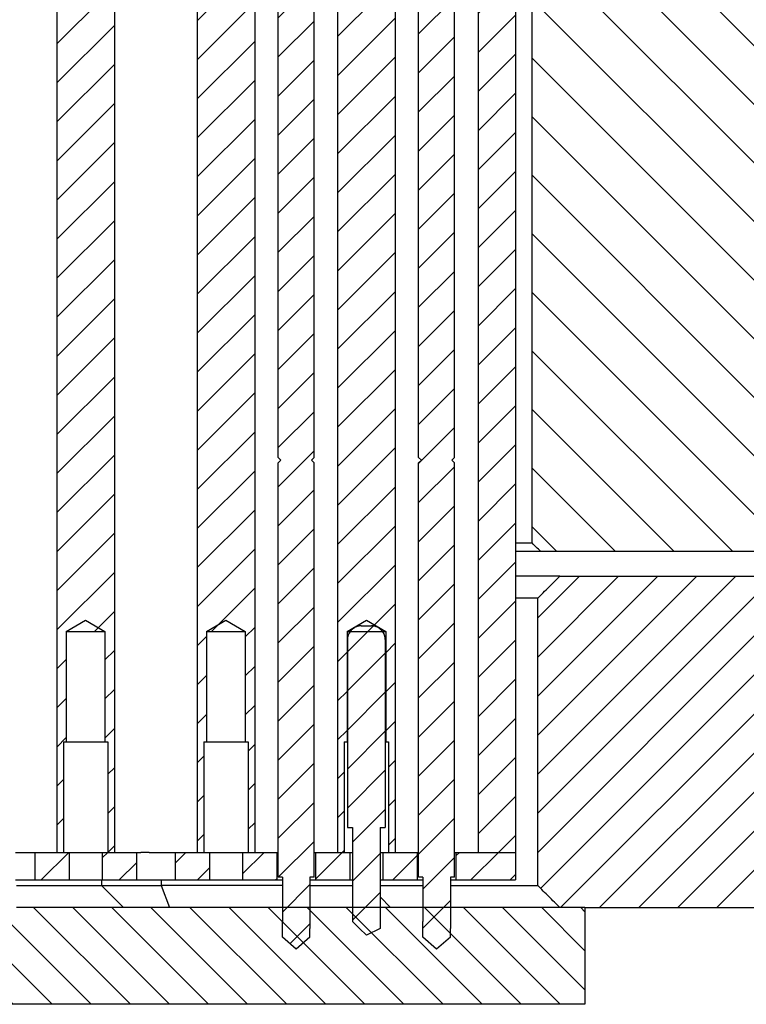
# Model space of a CAD drawing. Extents: x -1765 to 4890, y -3431 to 1272.
# Tile 153 of 189: x 3275 to 3301, y -2520 to -2484. Entities that reach past the tile are written whole.
import ezdxf

# ---------------------------------------------------------------- set-up
doc = ezdxf.new("R2010")
doc.units = 0
doc.linetypes.add('DASHED', pattern=[15, 7, -8])
doc.layers.get('0').update_dxf_attribs({"linetype": 'CONTINUOUS'})
doc.layers.add('1', color=7, linetype='CONTINUOUS')
pattern_1 = [(225, (0, 0), (0.70710678, -0.70710678), [])]

# ---------------------------------------------------------------- blocks, each defined once
blk = doc.blocks.new('PROBE_CARD_E7018-96550', base_point=(3018.194, -2516.251))
at = {"linetype": 'CONTINUOUS'}
h = blk.add_hatch(dxfattribs=at)
h.set_pattern_fill('USER', color=3, angle=135, pattern_type=0)
h.set_pattern_definition([(135, (0, 0), (-0.70710678, -0.70710678), [])])
h.paths.add_polyline_path([(3019.503, -2516.251), (3019.1, -2516.251), (3018.194, -2516.251), (3018.194, -2519.751), (3295.636, -2519.751), (3295.636, -2516.251), (3294.729, -2516.251), (3294.326, -2516.251), (3290.765, -2516.251), (3289.765, -2516.251), (3289.383, -2516.251), (3288.596, -2516.251), (3288.225, -2516.251), (3288.125, -2516.251), (3288.102, -2516.251), (3287.525, -2516.251), (3287.225, -2516.251), (3285.685, -2516.251), (3285.596, -2516.251), (3285.107, -2516.251), (3284.685, -2516.251), (3283.422, -2516.251), (3282.314, -2516.251), (3281.615, -2516.251), (3281.412, -2516.251), (3281.055, -2516.251), (3280.858, -2516.251), (3280.605, -2516.251), (3278.938, -2516.251), (3275.06, -2516.251), (3274.655, -2516.251), (3273.935, -2516.251), (3273.51, -2516.251), (3273.48, -2516.251), (3272.76, -2516.251), (3272.04, -2516.251), (3272.01, -2516.251), (3271.585, -2516.251), (3270.865, -2516.251), (3270.46, -2516.251), (3260.766, -2516.251), (3260.484, -2516.251), (3253.258, -2516.251), (3253.053, -2516.251), (3252.77, -2516.251), (3251.844, -2516.251), (3249.003, -2516.251), (3248.719, -2516.251), (3245.082, -2516.251), (3240.296, -2516.251), (3229.12, -2516.251), (3227.568, -2516.251), (3219, -2516.251), (3218.498, -2516.251), (3214.601, -2516.251), (3214.112, -2516.251), (3209.61, -2516.251), (3206.083, -2516.251), (3204.218, -2516.251), (3204.015, -2516.251), (3201.01, -2516.251), (3200.794, -2516.251), (3165.233, -2516.251), (3165.232, -2516.251), (3160.982, -2516.251), (3160.517, -2516.251), (3160.513, -2516.251), (3156.915, -2516.251), (3148.597, -2516.251), (3148.596, -2516.251), (3113.035, -2516.251), (3112.819, -2516.251), (3109.814, -2516.251), (3109.612, -2516.251), (3107.747, -2516.251), (3104.219, -2516.251), (3099.718, -2516.251), (3099.228, -2516.251), (3095.331, -2516.251), (3094.829, -2516.251), (3086.262, -2516.251), (3084.709, -2516.251), (3073.534, -2516.251), (3068.747, -2516.251), (3064.826, -2516.251), (3061.06, -2516.251), (3060.776, -2516.251), (3053.346, -2516.251), (3053.063, -2516.251), (3035.937, -2516.251), (3034.937, -2516.251), (3034.891, -2516.251), (3033.224, -2516.251), (3032.971, -2516.251), (3032.774, -2516.251), (3032.417, -2516.251), (3032.215, -2516.251), (3029.169, -2516.251), (3028.723, -2516.251), (3028.233, -2516.251), (3025.727, -2516.251), (3025.233, -2516.251)])
at = {"color": 7, "linetype": 'CONTINUOUS'}
for p, q in [((3278.938, -2516.251), (3275.06, -2516.251)), ((3280.605, -2516.251), (3278.938, -2516.251)), ((3280.858, -2516.251), (3280.605, -2516.251)), ((3281.055, -2516.251), (3280.858, -2516.251)), ((3281.412, -2516.251), (3281.055, -2516.251)), ((3281.615, -2516.251), (3281.412, -2516.251)), ((3282.314, -2516.251), (3281.615, -2516.251)), ((3284.685, -2516.251), (3283.422, -2516.251)), ((3285.107, -2516.251), (3284.685, -2516.251)), ((3285.596, -2516.251), (3285.107, -2516.251)), ((3285.685, -2516.251), (3285.596, -2516.251)), ((3287.225, -2516.251), (3285.685, -2516.251)), ((3287.525, -2516.251), (3287.225, -2516.251)), ((3288.102, -2516.251), (3287.525, -2516.251)), ((3288.125, -2516.251), (3288.102, -2516.251)), ((3288.225, -2516.251), (3288.125, -2516.251)), ((3288.596, -2516.251), (3288.225, -2516.251)), ((3289.383, -2516.251), (3288.596, -2516.251)), ((3289.765, -2516.251), (3289.383, -2516.251)), ((3290.765, -2516.251), (3289.765, -2516.251)), ((3294.326, -2516.251), (3290.765, -2516.251)), ((3294.729, -2516.251), (3294.326, -2516.251)), ((3295.636, -2516.251), (3294.729, -2516.251))]:
    blk.add_line(p, q, dxfattribs=at)
at = {"color": 5, "linetype": 'CONTINUOUS'}
blk.add_line((3283.422, -2516.251), (3282.314, -2516.251), dxfattribs=at)
at = {"color": 3, "linetype": 'CONTINUOUS'}
for p, q in [((3295.636, -2516.251), (3295.636, -2519.751)), ((3295.636, -2519.751), (3018.194, -2519.751))]:
    blk.add_line(p, q, dxfattribs=at)
blk = doc.blocks.new('PROBECARD_STIFFENER_1', base_point=(3004.515, -2504.251))
at = {"linetype": 'CONTINUOUS'}
h = blk.add_hatch(dxfattribs=at)
h.set_pattern_fill('USER', color=5, angle=225, pattern_type=0)
h.set_pattern_definition(pattern_1)
edge = h.paths.add_edge_path()
edge.add_spline(control_points=[(3294.729, -2516.251), (3294.595, -2516.118), (3294.326, -2515.851), (3294.058, -2515.585), (3293.924, -2515.451)], knot_values=[0, 0, 0, 0, 0.567723, 1.135447, 1.135447, 1.135447, 1.135447], degree=3, periodic=0)
edge.add_line((3293.924, -2515.451), (3293.924, -2505.051))
edge.add_spline(control_points=[(3293.924, -2505.051), (3294.058, -2504.918), (3294.326, -2504.651), (3294.595, -2504.385), (3294.729, -2504.251)], knot_values=[0, 0, 0, 0, 0.567723, 1.135447, 1.135447, 1.135447, 1.135447], degree=3, periodic=0)
edge.add_line((3294.729, -2504.251), (3301.894, -2504.251))
edge.add_line((3301.894, -2504.251), (3301.894, -2504.411))
edge.add_line((3301.894, -2504.411), (3301.894, -2516.092))
edge.add_line((3301.894, -2516.092), (3301.894, -2516.251))
edge.add_line((3301.894, -2516.251), (3295.636, -2516.251))
edge.add_line((3295.636, -2516.251), (3294.729, -2516.251))
at = {"color": 5, "linetype": 'CONTINUOUS'}
for p, q in [((3294.729, -2504.251), (3293.118, -2504.251)), ((3294.729, -2504.251), (3301.894, -2504.251)), ((3293.924, -2505.051), (3293.118, -2505.051)), ((3293.924, -2515.451), (3293.924, -2505.051)), ((3275.06, -2515.451), (3278.138, -2515.451)), ((3278.138, -2515.451), (3280.299, -2515.451)), ((3278.938, -2516.251), (3278.138, -2515.451)), ((3284.685, -2515.451), (3280.299, -2515.451)), ((3285.685, -2515.451), (3287.225, -2515.451)), ((3288.225, -2515.451), (3289.765, -2515.451)), ((3295.636, -2516.251), (3294.729, -2516.251)), ((3295.636, -2516.251), (3301.894, -2516.251))]:
    blk.add_line(p, q, dxfattribs=at)
at = {"color": 7, "linetype": 'CONTINUOUS'}
for p, q in [((3278.138, -2515.251), (3278.138, -2515.451)), ((3290.765, -2515.451), (3293.924, -2515.451))]:
    blk.add_line(p, q, dxfattribs=at)
at = {"color": 1, "linetype": 'CONTINUOUS'}
for p, q in [((3280.299, -2515.251), (3280.299, -2515.451)), ((3280.299, -2515.451), (3280.605, -2516.251)), ((3288.596, -2516.251), (3288.225, -2515.86))]:
    blk.add_line(p, q, dxfattribs=at)
at = {"color": 5, "linetype": 'DASHED'}
for p, q in [((3278.938, -2516.251), (3275.06, -2516.251)), ((3280.605, -2516.251), (3278.938, -2516.251)), ((3281.412, -2516.251), (3281.055, -2516.251)), ((3284.685, -2516.251), (3283.422, -2516.251)), ((3287.225, -2516.251), (3285.685, -2516.251))]:
    blk.add_line(p, q, dxfattribs=at)
at = {"color": 7, "linetype": 'DASHED'}
for p, q in [((3280.858, -2516.251), (3280.605, -2516.251)), ((3281.055, -2516.251), (3280.858, -2516.251)), ((3281.615, -2516.251), (3281.412, -2516.251)), ((3282.314, -2516.251), (3281.615, -2516.251)), ((3283.422, -2516.251), (3282.314, -2516.251)), ((3285.596, -2516.251), (3284.685, -2516.251)), ((3285.685, -2516.251), (3285.596, -2516.251)), ((3288.125, -2516.251), (3287.225, -2516.251)), ((3288.225, -2516.251), (3288.125, -2516.251)), ((3288.596, -2516.251), (3288.225, -2516.251)), ((3289.383, -2516.251), (3288.596, -2516.251)), ((3289.765, -2516.251), (3289.383, -2516.251)), ((3290.765, -2516.251), (3289.765, -2516.251)), ((3294.729, -2516.251), (3290.765, -2516.251))]:
    blk.add_line(p, q, dxfattribs=at)
at = {"color": 5, "linetype": 'CONTINUOUS'}
for points in [[(3293.924, -2505.051), (3294.057, -2504.918), (3294.192, -2504.785), (3294.326, -2504.651), (3294.461, -2504.518), (3294.595, -2504.385), (3294.729, -2504.251)], [(3294.729, -2516.251), (3294.595, -2516.117), (3294.46, -2515.984), (3294.326, -2515.851), (3294.192, -2515.717), (3294.057, -2515.584), (3293.924, -2515.451)]]:
    blk.add_open_spline(points, degree=3, knots=[0, 0, 0, 0, 0.567723, 0.567723, 0.567723, 1.135447, 1.135447, 1.135447, 1.135447], dxfattribs=at)
blk = doc.blocks.new('PROBE_CARD_STIFFENER_E4155', base_point=(3004.515, -2504.251))
blk.add_blockref('PROBECARD_STIFFENER_1', (3004.515, -2504.251))
blk = doc.blocks.new('PROBE_CARD_STIFFNER_AS4155', base_point=(3004.515, -2493.251))
blk.add_blockref('PROBE_CARD_STIFFENER_E4155', (3004.515, -2504.251))
blk = doc.blocks.new('PROBE_CARD_ASSY', base_point=(3004.515, -2490.251))
for name, p in [('PROBE_CARD_STIFFNER_AS4155', (3004.515, -2493.251)), ('PROBE_CARD_E7018-96550', (3018.194, -2516.251))]:
    blk.add_blockref(name, p)
blk = doc.blocks.new('BASE_RING_AUTO', base_point=(2995.915, -2473.351))
at = {"linetype": 'CONTINUOUS'}
h = blk.add_hatch(dxfattribs=at)
h.set_pattern_fill('USER', color=4, scale=1.5, angle=135, pattern_type=0)
h.set_pattern_definition([(135, (0, 0), (-1.06066017, -1.06066017), [])])
edge = h.paths.add_edge_path()
edge.add_line((3301.894, -2473.351), (3300.972, -2473.351))
edge.add_line((3300.972, -2473.351), (3299.07, -2473.351))
edge.add_line((3299.07, -2473.351), (3298.984, -2473.351))
edge.add_line((3298.984, -2473.351), (3298.877, -2473.351))
edge.add_line((3298.877, -2473.351), (3298.732, -2473.351))
edge.add_line((3298.732, -2473.351), (3298.706, -2473.351))
edge.add_line((3298.706, -2473.351), (3298.687, -2473.351))
edge.add_line((3298.687, -2473.351), (3298.63, -2473.351))
edge.add_line((3298.63, -2473.351), (3298.541, -2473.351))
edge.add_line((3298.541, -2473.351), (3298.491, -2473.351))
edge.add_line((3298.491, -2473.351), (3298.402, -2473.351))
edge.add_line((3298.402, -2473.351), (3298.284, -2473.351))
edge.add_line((3298.284, -2473.351), (3298.226, -2473.351))
edge.add_line((3298.226, -2473.351), (3298.151, -2473.351))
edge.add_line((3298.151, -2473.351), (3298.039, -2473.351))
edge.add_line((3298.039, -2473.351), (3297.514, -2473.351))
edge.add_line((3297.514, -2473.351), (3297.255, -2473.351))
edge.add_line((3297.255, -2473.351), (3296.932, -2473.351))
edge.add_line((3296.932, -2473.351), (3296.926, -2473.351))
edge.add_line((3296.926, -2473.351), (3296.647, -2473.351))
edge.add_line((3296.647, -2473.351), (3296.596, -2473.351))
edge.add_line((3296.596, -2473.351), (3296.535, -2473.351))
edge.add_line((3296.535, -2473.351), (3296.429, -2473.351))
edge.add_line((3296.429, -2473.351), (3296.415, -2473.351))
edge.add_line((3296.415, -2473.351), (3296.391, -2473.351))
edge.add_line((3296.391, -2473.351), (3296.347, -2473.351))
edge.add_line((3296.347, -2473.351), (3296.183, -2473.351))
edge.add_line((3296.183, -2473.351), (3296.076, -2473.351))
edge.add_line((3296.076, -2473.351), (3296.042, -2473.351))
edge.add_line((3296.042, -2473.351), (3295.981, -2473.351))
edge.add_line((3295.981, -2473.351), (3295.834, -2473.351))
edge.add_line((3295.834, -2473.351), (3295.693, -2473.351))
edge.add_line((3295.693, -2473.351), (3295.572, -2473.351))
edge.add_line((3295.572, -2473.351), (3295.31, -2473.351))
edge.add_line((3295.31, -2473.351), (3295.271, -2473.351))
edge.add_line((3295.271, -2473.351), (3294.661, -2473.351))
edge.add_line((3294.661, -2473.351), (3294.63, -2473.351))
edge.add_line((3294.63, -2473.351), (3294.578, -2473.351))
edge.add_line((3294.578, -2473.351), (3294.492, -2473.351))
edge.add_line((3294.492, -2473.351), (3294.371, -2473.351))
edge.add_line((3294.371, -2473.351), (3294.31, -2473.351))
edge.add_line((3294.31, -2473.351), (3294.265, -2473.351))
edge.add_line((3294.265, -2473.351), (3294.239, -2473.351))
edge.add_line((3294.239, -2473.351), (3294.202, -2473.351))
edge.add_line((3294.202, -2473.351), (3294.178, -2473.351))
edge.add_line((3294.178, -2473.351), (3294.075, -2473.351))
edge.add_line((3294.075, -2473.351), (3294.053, -2473.351))
edge.add_line((3294.053, -2473.351), (3294.048, -2473.351))
edge.add_line((3294.048, -2473.351), (3294.024, -2473.351))
edge.add_spline(control_points=[(3294.024, -2473.351), (3293.974, -2473.401), (3293.873, -2473.501), (3293.773, -2473.601), (3293.722, -2473.651)], knot_values=[0, 0, 0, 0, 0.212901, 0.425803, 0.425803, 0.425803, 0.425803], degree=3, periodic=0)
edge.add_line((3293.722, -2473.651), (3293.722, -2503.051))
edge.add_spline(control_points=[(3293.722, -2503.051), (3293.773, -2503.101), (3293.873, -2503.201), (3293.974, -2503.301), (3294.024, -2503.351)], knot_values=[0, 0, 0, 0, 0.212901, 0.425803, 0.425803, 0.425803, 0.425803], degree=3, periodic=0)
edge.add_line((3294.024, -2503.351), (3301.894, -2503.351))
edge.add_line((3301.894, -2503.351), (3301.894, -2473.351))
at = {"color": 4, "linetype": 'CONTINUOUS'}
for p, q in [((3293.722, -2503.051), (3293.722, -2473.651)), ((3293.118, -2503.051), (3293.722, -2503.051)), ((3293.118, -2503.351), (3294.024, -2503.351)), ((3294.024, -2503.351), (3301.894, -2503.351))]:
    blk.add_line(p, q, dxfattribs=at)
blk.add_open_spline([(3294.024, -2503.351), (3293.974, -2503.301), (3293.924, -2503.251), (3293.873, -2503.201), (3293.823, -2503.151), (3293.773, -2503.101), (3293.722, -2503.051)], degree=3, knots=[0, 0, 0, 0, 0.2129013, 0.2129013, 0.2129013, 0.4258026, 0.4258026, 0.4258026, 0.4258026], dxfattribs=at)
blk = doc.blocks.new('BASE_RING_AUTO_E7018-22551', base_point=(2995.915, -2473.351))
blk.add_blockref('BASE_RING_AUTO', (2995.915, -2473.351))
blk = doc.blocks.new('BASE_RING_AUTO_ASSY_E72551', base_point=(2995.915, -2447.851))
blk.add_blockref('BASE_RING_AUTO_E7018-22551', (2995.915, -2473.351))
blk = doc.blocks.new('GND_POGO_BOT_5__1072', base_point=(3289.765, -2515.151))
at = {"color": 7, "linetype": 'DASHED'}
for p, q in [((3289.765, -2515.151), (3289.765, -2515.251)), ((3289.765, -2515.251), (3289.765, -2515.751)), ((3290.765, -2515.151), (3290.765, -2515.251)), ((3290.765, -2515.251), (3290.765, -2515.751)), ((3289.765, -2515.751), (3289.765, -2516.251)), ((3290.765, -2515.751), (3290.765, -2516.251)), ((3289.765, -2516.251), (3289.765, -2516.751)), ((3290.765, -2516.251), (3290.765, -2517.001))]:
    blk.add_line(p, q, dxfattribs=at)
blk = doc.blocks.new('GND_POGO_BOT_2__1073', base_point=(3287.04, -2506.051))
at = {"color": 7, "linetype": 'DASHED'}
for p, q in [((3287.54, -2506.051), (3287.725, -2506.051)), ((3287.725, -2506.051), (3287.91, -2506.051)), ((3287.04, -2506.551), (3287.04, -2510.251)), ((3288.41, -2506.551), (3288.41, -2510.251)), ((3287.04, -2510.251), (3287.04, -2513.351)), ((3288.41, -2510.251), (3288.41, -2513.351)), ((3287.04, -2513.351), (3287.225, -2513.351)), ((3287.225, -2513.351), (3287.225, -2514.251)), ((3288.225, -2513.351), (3288.225, -2514.251)), ((3288.225, -2513.351), (3288.41, -2513.351)), ((3287.225, -2514.251), (3287.225, -2515.151)), ((3288.225, -2514.251), (3288.225, -2515.151)), ((3287.225, -2515.151), (3287.225, -2515.251)), ((3287.225, -2515.251), (3287.225, -2515.751)), ((3288.225, -2515.151), (3288.225, -2515.251)), ((3288.225, -2515.251), (3288.225, -2516.251)), ((3287.225, -2515.751), (3287.225, -2516.251)), ((3287.225, -2516.251), (3287.225, -2516.751)), ((3288.225, -2516.251), (3288.225, -2517.001)), ((3287.475, -2517.001), (3287.225, -2516.751)), ((3287.725, -2517.251), (3287.475, -2517.001)), ((3288.225, -2517.001), (3287.725, -2517.251))]:
    blk.add_line(p, q, dxfattribs=at)
for centre, start, end in [((3287.54, -2506.551), 90, 143.1301), ((3287.91, -2506.551), 36.8699, 90), ((3287.54, -2506.551), 143.1301, 180), ((3287.91, -2506.551), 0, 36.8699)]:
    blk.add_arc(centre, 0.5, start, end, dxfattribs=at)
blk = doc.blocks.new('GND_POGO_BOT_4__1074', base_point=(3287.04, -2506.051))
at = {"linetype": 'CONTINUOUS'}
h = blk.add_hatch(dxfattribs=at)
h.set_pattern_fill('USER', color=1, angle=225, pattern_type=0)
h.set_pattern_definition(pattern_1)
edge = h.paths.add_edge_path()
edge.add_line((3287.475, -2517.001), (3287.225, -2516.751))
edge.add_line((3287.225, -2516.751), (3287.225, -2516.251))
edge.add_line((3287.225, -2516.251), (3287.225, -2515.751))
edge.add_line((3287.225, -2515.751), (3287.225, -2515.251))
edge.add_line((3287.225, -2515.251), (3287.225, -2515.151))
edge.add_line((3287.225, -2515.151), (3287.225, -2514.251))
edge.add_line((3287.225, -2514.251), (3287.225, -2513.351))
edge.add_line((3287.225, -2513.351), (3287.04, -2513.351))
edge.add_line((3287.04, -2513.351), (3287.04, -2510.251))
edge.add_line((3287.04, -2510.251), (3287.04, -2506.551))
edge.add_arc((3287.54, -2506.551), 0.5, 503.1301, 540, ccw=False)
edge.add_arc((3287.54, -2506.551), 0.5, 450, 503.1301, ccw=False)
edge.add_line((3287.54, -2506.051), (3287.725, -2506.051))
edge.add_line((3287.725, -2506.051), (3287.91, -2506.051))
edge.add_arc((3287.91, -2506.551), 0.5, 396.8699, 450, ccw=False)
edge.add_arc((3287.91, -2506.551), 0.5, 360, 396.8699, ccw=False)
edge.add_line((3288.41, -2506.551), (3288.41, -2510.251))
edge.add_line((3288.41, -2510.251), (3288.41, -2513.351))
edge.add_line((3288.41, -2513.351), (3288.225, -2513.351))
edge.add_line((3288.225, -2513.351), (3288.225, -2514.251))
edge.add_line((3288.225, -2514.251), (3288.225, -2515.151))
edge.add_line((3288.225, -2515.151), (3288.225, -2515.251))
edge.add_line((3288.225, -2515.251), (3288.225, -2516.251))
edge.add_line((3288.225, -2516.251), (3288.225, -2517.001))
edge.add_line((3288.225, -2517.001), (3287.725, -2517.251))
edge.add_line((3287.725, -2517.251), (3287.475, -2517.001))
at = {"color": 7, "linetype": 'CONTINUOUS'}
for p, q in [((3287.54, -2506.051), (3287.725, -2506.051)), ((3287.725, -2506.051), (3287.91, -2506.051)), ((3287.04, -2506.551), (3287.04, -2510.251)), ((3288.41, -2506.551), (3288.41, -2510.251)), ((3287.04, -2510.251), (3287.04, -2513.351)), ((3288.41, -2510.251), (3288.41, -2513.351)), ((3287.04, -2513.351), (3287.225, -2513.351)), ((3287.225, -2513.351), (3287.225, -2514.251)), ((3288.225, -2513.351), (3288.225, -2514.251)), ((3288.225, -2513.351), (3288.41, -2513.351)), ((3287.225, -2514.251), (3287.225, -2515.151)), ((3288.225, -2514.251), (3288.225, -2515.151)), ((3287.225, -2515.151), (3287.225, -2515.251)), ((3287.225, -2515.251), (3287.225, -2515.751)), ((3288.225, -2515.151), (3288.225, -2515.251)), ((3288.225, -2515.251), (3288.225, -2516.251)), ((3287.225, -2515.751), (3287.225, -2516.251)), ((3287.225, -2516.251), (3287.225, -2516.751)), ((3288.225, -2516.251), (3288.225, -2517.001)), ((3287.475, -2517.001), (3287.225, -2516.751)), ((3287.725, -2517.251), (3287.475, -2517.001)), ((3288.225, -2517.001), (3287.725, -2517.251))]:
    blk.add_line(p, q, dxfattribs=at)
for centre, start, end in [((3287.54, -2506.551), 90, 143.1301), ((3287.91, -2506.551), 36.8699, 90), ((3287.54, -2506.551), 143.1301, 180), ((3287.91, -2506.551), 0, 36.8699)]:
    blk.add_arc(centre, 0.5, start, end, dxfattribs=at)
blk = doc.blocks.new('GND_POGO_BOT_3__1075', base_point=(3284.685, -2515.151))
at = {"color": 7, "linetype": 'DASHED'}
for p, q in [((3284.685, -2515.151), (3284.685, -2515.251)), ((3284.685, -2515.251), (3284.685, -2515.751)), ((3285.685, -2515.151), (3285.685, -2515.251)), ((3285.685, -2515.251), (3285.685, -2515.751)), ((3284.685, -2515.751), (3284.685, -2516.251)), ((3285.685, -2515.751), (3285.685, -2516.251)), ((3284.685, -2516.251), (3284.685, -2516.751)), ((3285.685, -2516.251), (3285.685, -2517.001))]:
    blk.add_line(p, q, dxfattribs=at)
blk = doc.blocks.new('GROUND_PIN_SET', base_point=(3284.685, -2506.051))
for name, p in [('GND_POGO_BOT_2__1073', (3287.04, -2506.051)), ('GND_POGO_BOT_4__1074', (3287.04, -2506.051)), ('GND_POGO_BOT_3__1075', (3284.685, -2515.151)), ('GND_POGO_BOT_5__1072', (3289.765, -2515.151))]:
    blk.add_blockref(name, p)
blk = doc.blocks.new('SEGMENT_160PIN', base_point=(3241.315, -2468.551))
at = {"linetype": 'CONTINUOUS'}
h = blk.add_hatch(dxfattribs=at)
h.set_pattern_fill('USER', color=1, angle=225, pattern_type=0)
h.set_pattern_definition(pattern_1)
h.paths.add_polyline_path([(3276.765, -2514.251), (3276.525, -2514.251), (3276.525, -2468.551), (3276.765, -2468.551), (3276.765, -2472.551), (3276.865, -2472.551), (3276.865, -2475.851), (3278.265, -2475.851), (3278.265, -2472.551), (3278.365, -2472.551), (3278.365, -2468.551), (3278.605, -2468.551), (3278.605, -2514.251), (3278.365, -2514.251), (3278.365, -2510.251), (3278.265, -2510.251), (3278.265, -2506.251), (3276.865, -2506.251), (3276.865, -2510.251), (3276.765, -2510.251)])
h = blk.add_hatch(dxfattribs=at)
h.set_pattern_fill('USER', color=1, angle=225, pattern_type=0)
h.set_pattern_definition(pattern_1)
h.paths.add_polyline_path([(3283.685, -2514.251), (3283.685, -2468.551), (3283.445, -2468.551), (3283.445, -2472.551), (3283.345, -2472.551), (3283.345, -2475.851), (3281.945, -2475.851), (3281.945, -2472.551), (3281.845, -2472.551), (3281.845, -2468.551), (3281.605, -2468.551), (3281.605, -2514.251), (3281.845, -2514.251), (3281.845, -2510.251), (3281.945, -2510.251), (3281.945, -2506.251), (3283.345, -2506.251), (3283.345, -2510.251), (3283.445, -2510.251), (3283.445, -2514.251)])
h = blk.add_hatch(dxfattribs=at)
h.set_pattern_fill('USER', color=1, angle=225, pattern_type=0)
h.set_pattern_definition(pattern_1)
h.paths.add_polyline_path([(3288.525, -2472.551), (3288.525, -2468.551), (3288.765, -2468.551), (3288.765, -2514.251), (3288.525, -2514.251), (3288.525, -2510.251), (3288.425, -2510.251), (3288.425, -2506.251), (3288.41, -2506.251), (3288.31, -2506.251), (3287.14, -2506.251), (3287.04, -2506.251), (3287.025, -2506.251), (3287.025, -2510.251), (3286.925, -2510.251), (3286.925, -2514.251), (3286.685, -2514.251), (3286.685, -2468.551), (3286.925, -2468.551), (3286.925, -2472.551), (3287.025, -2472.551), (3287.025, -2475.851), (3287.05, -2475.851), (3288.4, -2475.851), (3288.425, -2475.851), (3288.425, -2472.551)])
h = blk.add_hatch(dxfattribs=at)
h.set_pattern_fill('USER', color=1, angle=225, pattern_type=0)
h.set_pattern_definition(pattern_1)
h.paths.add_polyline_path([(3293.722, -2471.851), (3293.118, -2471.851), (3293.118, -2514.251), (3291.765, -2514.251), (3291.765, -2468.551), (3300.972, -2468.551), (3300.972, -2471.851)])
at = {"color": 7, "linetype": 'CONTINUOUS'}
for p, q in [((3276.525, -2468.551), (3276.525, -2514.251)), ((3278.605, -2468.551), (3278.605, -2514.251)), ((3281.605, -2468.551), (3281.605, -2514.251)), ((3283.685, -2468.551), (3283.685, -2514.251)), ((3286.685, -2468.551), (3286.685, -2514.251)), ((3288.765, -2468.551), (3288.765, -2514.251)), ((3291.765, -2468.551), (3291.765, -2514.251)), ((3293.118, -2471.851), (3293.118, -2514.251)), ((3276.865, -2506.251), (3276.865, -2510.251)), ((3276.865, -2506.251), (3278.265, -2506.251)), ((3278.265, -2506.251), (3278.265, -2510.251)), ((3281.945, -2506.251), (3283.345, -2506.251)), ((3281.945, -2506.251), (3281.945, -2510.251)), ((3283.345, -2506.251), (3283.345, -2510.251)), ((3287.025, -2506.251), (3287.025, -2510.251)), ((3287.025, -2506.251), (3287.04, -2506.251)), ((3287.04, -2506.251), (3287.14, -2506.251)), ((3287.14, -2506.251), (3288.31, -2506.251)), ((3288.31, -2506.251), (3288.41, -2506.251)), ((3288.41, -2506.251), (3288.425, -2506.251)), ((3288.425, -2506.251), (3288.425, -2510.251)), ((3276.765, -2510.251), (3276.865, -2510.251)), ((3276.765, -2510.251), (3276.765, -2514.251)), ((3276.865, -2510.251), (3277.565, -2510.251)), ((3277.565, -2510.251), (3278.265, -2510.251)), ((3278.265, -2510.251), (3278.365, -2510.251)), ((3278.365, -2510.251), (3278.365, -2514.251)), ((3281.845, -2510.251), (3281.945, -2510.251)), ((3281.845, -2510.251), (3281.845, -2514.251)), ((3281.945, -2510.251), (3282.645, -2510.251)), ((3282.645, -2510.251), (3283.345, -2510.251)), ((3283.345, -2510.251), (3283.445, -2510.251)), ((3283.445, -2510.251), (3283.445, -2514.251)), ((3286.925, -2510.251), (3286.925, -2514.251)), ((3286.925, -2510.251), (3287.025, -2510.251)), ((3287.025, -2510.251), (3287.04, -2510.251)), ((3288.41, -2510.251), (3288.425, -2510.251)), ((3288.425, -2510.251), (3288.525, -2510.251)), ((3288.525, -2510.251), (3288.525, -2514.251)), ((3276.525, -2514.251), (3276.765, -2514.251)), ((3278.365, -2514.251), (3278.605, -2514.251)), ((3281.605, -2514.251), (3281.845, -2514.251)), ((3283.445, -2514.251), (3283.685, -2514.251)), ((3286.685, -2514.251), (3286.925, -2514.251)), ((3288.525, -2514.251), (3288.765, -2514.251)), ((3291.765, -2514.251), (3293.118, -2514.251))]:
    blk.add_line(p, q, dxfattribs=at)
at = {"color": 7, "linetype": 'DASHED'}
for p, q in [((3275.025, -2514.251), (3275.301, -2514.251)), ((3275.301, -2514.251), (3275.725, -2514.251)), ((3275.725, -2514.251), (3276.525, -2514.251)), ((3276.765, -2514.251), (3276.965, -2514.251)), ((3276.965, -2514.251), (3277.138, -2514.251)), ((3277.138, -2514.251), (3277.481, -2514.251)), ((3277.481, -2514.251), (3277.565, -2514.251)), ((3277.565, -2514.251), (3278.138, -2514.251)), ((3277.565, -2514.251), (3277.565, -2514.251)), ((3278.138, -2514.251), (3278.165, -2514.251)), ((3278.165, -2514.251), (3278.365, -2514.251)), ((3278.605, -2514.251), (3279.405, -2514.251)), ((3279.405, -2514.251), (3279.461, -2514.251)), ((3279.461, -2514.251), (3279.562, -2514.251)), ((3279.765, -2514.251), (3279.562, -2514.251)), ((3279.867, -2514.251), (3279.765, -2514.251)), ((3279.867, -2514.251), (3280.105, -2514.251)), ((3280.105, -2514.251), (3280.805, -2514.251)), ((3280.805, -2514.251), (3281.605, -2514.251)), ((3281.845, -2514.251), (3282.045, -2514.251)), ((3282.045, -2514.251), (3282.645, -2514.251)), ((3282.645, -2514.251), (3283.245, -2514.251)), ((3283.245, -2514.251), (3283.445, -2514.251)), ((3283.685, -2514.251), (3284.485, -2514.251)), ((3284.485, -2514.251), (3284.535, -2514.251)), ((3285.835, -2514.251), (3285.885, -2514.251)), ((3285.885, -2514.251), (3286.685, -2514.251)), ((3286.925, -2514.251), (3287.125, -2514.251)), ((3287.125, -2514.251), (3287.225, -2514.251)), ((3288.225, -2514.251), (3288.325, -2514.251)), ((3288.325, -2514.251), (3288.525, -2514.251)), ((3288.765, -2514.251), (3289.565, -2514.251)), ((3289.565, -2514.251), (3289.615, -2514.251)), ((3290.915, -2514.251), (3290.965, -2514.251)), ((3290.965, -2514.251), (3291.765, -2514.251))]:
    blk.add_line(p, q, dxfattribs=at)
blk = doc.blocks.new('SEGMENT_160PIN_E7018-22555', base_point=(3241.315, -2468.551))
blk.add_blockref('SEGMENT_160PIN', (3241.315, -2468.551))
blk = doc.blocks.new('INSULATOR_BOT_E7018-25455', base_point=(3245.896, -2514.251))
at = {"linetype": 'CONTINUOUS'}
h = blk.add_hatch(dxfattribs=at)
h.set_pattern_fill('USER', color=1, angle=225, pattern_type=0)
h.set_pattern_definition(pattern_1)
h.paths.add_polyline_path([(3275.725, -2515.251), (3276.965, -2515.251), (3276.965, -2514.251), (3276.765, -2514.251), (3276.525, -2514.251), (3275.725, -2514.251)])
h = blk.add_hatch(dxfattribs=at)
h.set_pattern_fill('USER', color=1, angle=225, pattern_type=0)
h.set_pattern_definition(pattern_1)
h.paths.add_polyline_path([(3279.405, -2515.251), (3278.438, -2515.251), (3278.165, -2515.251), (3278.165, -2514.251), (3278.365, -2514.251), (3278.605, -2514.251), (3279.405, -2514.251)])
h = blk.add_hatch(dxfattribs=at)
h.set_pattern_fill('USER', color=1, angle=225, pattern_type=0)
h.set_pattern_definition(pattern_1)
h.paths.add_polyline_path([(3282.045, -2514.251), (3282.045, -2515.251), (3280.805, -2515.251), (3280.805, -2514.251), (3281.605, -2514.251), (3281.845, -2514.251)])
h = blk.add_hatch(dxfattribs=at)
h.set_pattern_fill('USER', color=1, angle=225, pattern_type=0)
h.set_pattern_definition(pattern_1)
h.paths.add_polyline_path([(3284.485, -2514.251), (3284.485, -2515.251), (3283.245, -2515.251), (3283.245, -2514.251), (3283.445, -2514.251), (3283.685, -2514.251)])
h = blk.add_hatch(dxfattribs=at)
h.set_pattern_fill('USER', color=1, angle=225, pattern_type=0)
h.set_pattern_definition(pattern_1)
h.paths.add_polyline_path([(3287.125, -2515.251), (3285.885, -2515.251), (3285.885, -2514.251), (3286.685, -2514.251), (3286.925, -2514.251), (3287.125, -2514.251)])
h = blk.add_hatch(dxfattribs=at)
h.set_pattern_fill('USER', color=1, angle=225, pattern_type=0)
h.set_pattern_definition(pattern_1)
h.paths.add_polyline_path([(3289.565, -2515.251), (3288.325, -2515.251), (3288.325, -2514.251), (3288.525, -2514.251), (3288.765, -2514.251), (3289.565, -2514.251)])
h = blk.add_hatch(dxfattribs=at)
h.set_pattern_fill('USER', color=1, angle=225, pattern_type=0)
h.set_pattern_definition(pattern_1)
h.paths.add_polyline_path([(3293.118, -2515.251), (3290.965, -2515.251), (3290.965, -2514.251), (3291.765, -2514.251), (3293.118, -2514.251)])
at = {"color": 7, "linetype": 'CONTINUOUS'}
for p, q in [((3275.025, -2514.251), (3275.301, -2514.251)), ((3275.301, -2514.251), (3275.725, -2514.251)), ((3275.725, -2514.251), (3276.525, -2514.251)), ((3275.725, -2514.251), (3275.725, -2515.251)), ((3276.525, -2514.251), (3276.765, -2514.251)), ((3276.765, -2514.251), (3276.965, -2514.251)), ((3276.965, -2514.251), (3277.138, -2514.251)), ((3276.965, -2514.251), (3276.965, -2515.251)), ((3277.138, -2514.251), (3277.481, -2514.251)), ((3277.481, -2514.251), (3277.565, -2514.251)), ((3277.565, -2514.251), (3278.138, -2514.251)), ((3277.565, -2514.251), (3277.565, -2514.251)), ((3278.138, -2514.251), (3278.165, -2514.251)), ((3278.165, -2514.251), (3278.165, -2515.251)), ((3278.165, -2514.251), (3278.365, -2514.251)), ((3278.365, -2514.251), (3278.605, -2514.251)), ((3278.605, -2514.251), (3279.405, -2514.251)), ((3279.405, -2514.251), (3279.461, -2514.251)), ((3279.405, -2514.251), (3279.405, -2515.251)), ((3279.461, -2514.251), (3279.562, -2514.251)), ((3279.765, -2514.251), (3279.562, -2514.251)), ((3279.867, -2514.251), (3279.765, -2514.251)), ((3279.867, -2514.251), (3280.105, -2514.251)), ((3280.105, -2514.251), (3280.805, -2514.251)), ((3280.805, -2514.251), (3280.805, -2515.251)), ((3280.805, -2514.251), (3281.605, -2514.251)), ((3281.605, -2514.251), (3281.845, -2514.251)), ((3281.845, -2514.251), (3282.045, -2514.251)), ((3282.045, -2514.251), (3282.045, -2515.251)), ((3282.045, -2514.251), (3282.645, -2514.251)), ((3282.645, -2514.251), (3283.245, -2514.251)), ((3283.245, -2514.251), (3283.245, -2515.251)), ((3283.245, -2514.251), (3283.445, -2514.251)), ((3283.445, -2514.251), (3283.685, -2514.251)), ((3283.685, -2514.251), (3284.485, -2514.251)), ((3284.485, -2514.251), (3284.535, -2514.251)), ((3284.485, -2514.251), (3284.485, -2515.251)), ((3285.835, -2514.251), (3285.885, -2514.251)), ((3285.885, -2514.251), (3286.685, -2514.251)), ((3285.885, -2514.251), (3285.885, -2515.251)), ((3286.685, -2514.251), (3286.925, -2514.251)), ((3286.925, -2514.251), (3287.125, -2514.251)), ((3287.125, -2514.251), (3287.225, -2514.251)), ((3287.125, -2514.251), (3287.125, -2515.251)), ((3288.225, -2514.251), (3288.325, -2514.251)), ((3288.325, -2514.251), (3288.525, -2514.251)), ((3288.325, -2514.251), (3288.325, -2515.251)), ((3288.525, -2514.251), (3288.765, -2514.251)), ((3288.765, -2514.251), (3289.565, -2514.251)), ((3289.565, -2514.251), (3289.615, -2514.251)), ((3289.565, -2514.251), (3289.565, -2515.251)), ((3290.915, -2514.251), (3290.965, -2514.251)), ((3290.965, -2514.251), (3291.765, -2514.251)), ((3290.965, -2514.251), (3290.965, -2515.251)), ((3291.765, -2514.251), (3293.118, -2514.251)), ((3293.118, -2514.251), (3293.118, -2515.251)), ((3275.025, -2515.251), (3275.725, -2515.251)), ((3275.725, -2515.251), (3276.965, -2515.251)), ((3276.965, -2515.251), (3277.565, -2515.251)), ((3277.565, -2515.251), (3278.138, -2515.251)), ((3278.138, -2515.251), (3278.165, -2515.251)), ((3278.165, -2515.251), (3278.438, -2515.251)), ((3278.438, -2515.251), (3279.405, -2515.251)), ((3279.405, -2515.251), (3280.105, -2515.251)), ((3280.105, -2515.251), (3280.805, -2515.251)), ((3280.805, -2515.251), (3282.045, -2515.251)), ((3282.045, -2515.251), (3282.645, -2515.251)), ((3282.645, -2515.251), (3283.245, -2515.251)), ((3283.245, -2515.251), (3284.485, -2515.251)), ((3284.485, -2515.251), (3284.685, -2515.251)), ((3285.685, -2515.251), (3285.885, -2515.251)), ((3285.885, -2515.251), (3287.125, -2515.251)), ((3287.125, -2515.251), (3287.225, -2515.251)), ((3288.225, -2515.251), (3288.325, -2515.251)), ((3288.325, -2515.251), (3289.565, -2515.251)), ((3289.565, -2515.251), (3289.765, -2515.251)), ((3290.765, -2515.251), (3290.965, -2515.251)), ((3290.965, -2515.251), (3293.118, -2515.251))]:
    blk.add_line(p, q, dxfattribs=at)
blk = doc.blocks.new('SIG_POGO_22', base_point=(3286.825, -2465.301))
at = {"color": 7, "linetype": 'DASHED'}
for p, q in [((3287.225, -2515.151), (3287.225, -2515.251)), ((3287.225, -2515.251), (3287.225, -2515.751)), ((3288.225, -2515.151), (3288.225, -2515.251)), ((3288.225, -2515.251), (3288.225, -2516.251)), ((3287.225, -2515.751), (3287.225, -2515.951)), ((3287.225, -2515.951), (3287.225, -2516.251)), ((3287.225, -2516.251), (3287.225, -2516.751)), ((3288.225, -2516.251), (3288.225, -2517.001))]:
    blk.add_line(p, q, dxfattribs=at)
blk = doc.blocks.new('SIG_POGO_21', base_point=(3289.365, -2464.684))
at = {"color": 7, "linetype": 'DASHED'}
for p, q in [((3289.615, -2499.951), (3289.615, -2481.651)), ((3290.915, -2499.951), (3290.915, -2481.651)), ((3289.715, -2500.051), (3289.615, -2499.951)), ((3290.815, -2500.051), (3290.915, -2499.951)), ((3289.715, -2500.051), (3289.615, -2500.151)), ((3289.615, -2505.567), (3289.615, -2500.151)), ((3290.815, -2500.051), (3290.915, -2500.151)), ((3290.915, -2505.567), (3290.915, -2500.151)), ((3289.615, -2506.367), (3289.615, -2505.567)), ((3290.915, -2506.367), (3290.915, -2505.567)), ((3289.615, -2512.551), (3289.615, -2506.367)), ((3290.915, -2512.551), (3290.915, -2506.367)), ((3289.615, -2513.351), (3289.615, -2512.551)), ((3290.915, -2513.351), (3290.915, -2512.551)), ((3289.615, -2514.251), (3289.615, -2513.351)), ((3290.915, -2514.251), (3290.915, -2513.351)), ((3289.615, -2515.151), (3289.615, -2514.251)), ((3290.915, -2515.151), (3290.915, -2514.251)), ((3289.765, -2515.151), (3289.615, -2515.151)), ((3289.765, -2515.151), (3289.765, -2515.251)), ((3289.765, -2515.251), (3289.765, -2515.751)), ((3290.765, -2515.151), (3290.765, -2515.251)), ((3290.915, -2515.151), (3290.765, -2515.151)), ((3290.765, -2515.251), (3290.765, -2515.751)), ((3289.765, -2515.751), (3289.765, -2515.951)), ((3289.765, -2515.951), (3289.765, -2516.251)), ((3290.765, -2515.751), (3290.765, -2516.201)), ((3289.765, -2516.251), (3289.765, -2516.751)), ((3290.765, -2516.201), (3290.765, -2516.251)), ((3290.765, -2516.251), (3290.765, -2517.001)), ((3289.765, -2517.318), (3289.765, -2516.751)), ((3290.765, -2517.318), (3290.765, -2517.001))]:
    blk.add_line(p, q, dxfattribs=at)
blk = doc.blocks.new('SIG_POGO_23', base_point=(3289.365, -2464.251))
at = {"linetype": 'CONTINUOUS'}
h = blk.add_hatch(dxfattribs=at)
h.set_pattern_fill('USER', color=1, angle=225, pattern_type=0)
h.set_pattern_definition(pattern_1)
h.paths.add_polyline_path([(3290.265, -2517.751), (3289.765, -2517.318), (3289.765, -2516.751), (3289.765, -2516.251), (3289.765, -2515.951), (3289.765, -2515.751), (3289.765, -2515.251), (3289.765, -2515.151), (3289.615, -2515.151), (3289.615, -2514.251), (3289.615, -2513.351), (3289.615, -2512.551), (3289.615, -2506.367), (3289.615, -2505.567), (3289.615, -2500.151), (3289.715, -2500.051), (3289.615, -2499.951), (3289.615, -2481.651), (3289.715, -2481.551), (3289.615, -2481.451), (3289.615, -2468.551), (3289.615, -2467.751), (3289.565, -2467.751), (3289.365, -2467.751), (3289.365, -2467.601), (3289.615, -2467.351), (3289.615, -2466.451), (3289.765, -2466.451), (3289.765, -2466.301), (3289.765, -2466.251), (3289.765, -2465.301), (3289.765, -2464.684), (3290.265, -2464.251), (3290.765, -2464.684), (3290.765, -2465.551), (3290.765, -2466.251), (3290.765, -2466.301), (3290.765, -2466.451), (3290.915, -2466.451), (3290.915, -2467.351), (3291.165, -2467.601), (3291.165, -2467.751), (3290.965, -2467.751), (3290.915, -2467.751), (3290.915, -2468.551), (3290.915, -2481.451), (3290.815, -2481.551), (3290.915, -2481.651), (3290.915, -2499.951), (3290.815, -2500.051), (3290.915, -2500.151), (3290.915, -2505.567), (3290.915, -2506.367), (3290.915, -2512.551), (3290.915, -2513.351), (3290.915, -2514.251), (3290.915, -2515.151), (3290.765, -2515.151), (3290.765, -2515.251), (3290.765, -2515.751), (3290.765, -2516.201), (3290.765, -2516.251), (3290.765, -2517.001), (3290.765, -2517.318)])
at = {"color": 7, "linetype": 'CONTINUOUS'}
for p, q in [((3289.615, -2499.951), (3289.615, -2481.651)), ((3290.915, -2499.951), (3290.915, -2481.651)), ((3289.715, -2500.051), (3289.615, -2499.951)), ((3290.815, -2500.051), (3290.915, -2499.951)), ((3289.715, -2500.051), (3289.615, -2500.151)), ((3289.615, -2505.567), (3289.615, -2500.151)), ((3290.815, -2500.051), (3290.915, -2500.151)), ((3290.915, -2505.567), (3290.915, -2500.151)), ((3289.615, -2506.367), (3289.615, -2505.567)), ((3290.915, -2506.367), (3290.915, -2505.567)), ((3289.615, -2512.551), (3289.615, -2506.367)), ((3290.915, -2512.551), (3290.915, -2506.367)), ((3289.615, -2513.351), (3289.615, -2512.551)), ((3290.915, -2513.351), (3290.915, -2512.551)), ((3289.615, -2514.251), (3289.615, -2513.351)), ((3290.915, -2514.251), (3290.915, -2513.351)), ((3289.615, -2515.151), (3289.615, -2514.251)), ((3290.915, -2515.151), (3290.915, -2514.251)), ((3289.765, -2515.151), (3289.615, -2515.151)), ((3289.765, -2515.151), (3289.765, -2515.251)), ((3289.765, -2515.251), (3289.765, -2515.751)), ((3290.765, -2515.151), (3290.765, -2515.251)), ((3290.915, -2515.151), (3290.765, -2515.151)), ((3290.765, -2515.251), (3290.765, -2515.751)), ((3289.765, -2515.751), (3289.765, -2515.951)), ((3289.765, -2515.951), (3289.765, -2516.251)), ((3290.765, -2515.751), (3290.765, -2516.201)), ((3289.765, -2516.251), (3289.765, -2516.751)), ((3290.765, -2516.201), (3290.765, -2516.251)), ((3290.765, -2516.251), (3290.765, -2517.001)), ((3289.765, -2517.318), (3289.765, -2516.751)), ((3290.765, -2517.318), (3290.765, -2517.001)), ((3290.265, -2517.751), (3289.765, -2517.318)), ((3290.765, -2517.318), (3290.265, -2517.751))]:
    blk.add_line(p, q, dxfattribs=at)
blk = doc.blocks.new('SIG_POGO_4__1076', base_point=(3284.285, -2464.684))
at = {"color": 7, "linetype": 'DASHED'}
for p, q in [((3284.535, -2499.951), (3284.535, -2481.651)), ((3285.835, -2499.951), (3285.835, -2481.651)), ((3284.635, -2500.051), (3284.535, -2499.951)), ((3285.735, -2500.051), (3285.835, -2499.951)), ((3284.635, -2500.051), (3284.535, -2500.151)), ((3284.535, -2505.567), (3284.535, -2500.151)), ((3285.735, -2500.051), (3285.835, -2500.151)), ((3285.835, -2505.567), (3285.835, -2500.151)), ((3284.535, -2506.367), (3284.535, -2505.567)), ((3285.835, -2506.367), (3285.835, -2505.567)), ((3284.535, -2512.551), (3284.535, -2506.367)), ((3285.835, -2512.551), (3285.835, -2506.367)), ((3284.535, -2513.351), (3284.535, -2512.551)), ((3285.835, -2513.351), (3285.835, -2512.551)), ((3284.535, -2514.251), (3284.535, -2513.351)), ((3285.835, -2514.251), (3285.835, -2513.351)), ((3284.535, -2515.151), (3284.535, -2514.251)), ((3285.835, -2515.151), (3285.835, -2514.251)), ((3284.685, -2515.151), (3284.535, -2515.151)), ((3284.685, -2515.151), (3284.685, -2515.251)), ((3284.685, -2515.251), (3284.685, -2515.751)), ((3285.685, -2515.151), (3285.685, -2515.251)), ((3285.835, -2515.151), (3285.685, -2515.151)), ((3285.685, -2515.251), (3285.685, -2515.751)), ((3284.685, -2515.751), (3284.685, -2515.951)), ((3284.685, -2515.951), (3284.685, -2516.251)), ((3285.685, -2515.751), (3285.685, -2516.201)), ((3284.685, -2516.251), (3284.685, -2516.751)), ((3285.685, -2516.201), (3285.685, -2516.251)), ((3285.685, -2516.251), (3285.685, -2517.001)), ((3284.685, -2517.318), (3284.685, -2516.751)), ((3285.685, -2517.318), (3285.685, -2517.001))]:
    blk.add_line(p, q, dxfattribs=at)
blk = doc.blocks.new('SIG_POGO_7', base_point=(3284.285, -2464.251))
at = {"linetype": 'CONTINUOUS'}
h = blk.add_hatch(dxfattribs=at)
h.set_pattern_fill('USER', color=1, angle=225, pattern_type=0)
h.set_pattern_definition(pattern_1)
h.paths.add_polyline_path([(3284.285, -2467.601), (3284.535, -2467.351), (3284.535, -2466.451), (3284.685, -2466.451), (3284.685, -2466.301), (3284.685, -2466.251), (3284.685, -2465.301), (3284.685, -2464.684), (3285.185, -2464.251), (3285.685, -2464.684), (3285.685, -2465.551), (3285.685, -2466.251), (3285.685, -2466.301), (3285.685, -2466.451), (3285.835, -2466.451), (3285.835, -2467.351), (3286.085, -2467.601), (3286.085, -2467.751), (3285.885, -2467.751), (3285.835, -2467.751), (3285.835, -2468.551), (3285.835, -2481.451), (3285.735, -2481.551), (3285.835, -2481.651), (3285.835, -2499.951), (3285.735, -2500.051), (3285.835, -2500.151), (3285.835, -2505.567), (3285.835, -2506.367), (3285.835, -2512.551), (3285.835, -2513.351), (3285.835, -2514.251), (3285.835, -2515.151), (3285.685, -2515.151), (3285.685, -2515.251), (3285.685, -2515.751), (3285.685, -2516.201), (3285.685, -2516.251), (3285.685, -2517.001), (3285.685, -2517.318), (3285.185, -2517.751), (3284.685, -2517.318), (3284.685, -2516.751), (3284.685, -2516.251), (3284.685, -2515.951), (3284.685, -2515.751), (3284.685, -2515.251), (3284.685, -2515.151), (3284.535, -2515.151), (3284.535, -2514.251), (3284.535, -2513.351), (3284.535, -2512.551), (3284.535, -2506.367), (3284.535, -2505.567), (3284.535, -2500.151), (3284.635, -2500.051), (3284.535, -2499.951), (3284.535, -2481.651), (3284.635, -2481.551), (3284.535, -2481.451), (3284.535, -2468.551), (3284.535, -2467.751), (3284.485, -2467.751), (3284.285, -2467.751)])
at = {"color": 7, "linetype": 'CONTINUOUS'}
for p, q in [((3284.535, -2499.951), (3284.535, -2481.651)), ((3285.835, -2499.951), (3285.835, -2481.651)), ((3284.635, -2500.051), (3284.535, -2499.951)), ((3285.735, -2500.051), (3285.835, -2499.951)), ((3284.635, -2500.051), (3284.535, -2500.151)), ((3284.535, -2505.567), (3284.535, -2500.151)), ((3285.735, -2500.051), (3285.835, -2500.151)), ((3285.835, -2505.567), (3285.835, -2500.151)), ((3284.535, -2506.367), (3284.535, -2505.567)), ((3285.835, -2506.367), (3285.835, -2505.567)), ((3284.535, -2512.551), (3284.535, -2506.367)), ((3285.835, -2512.551), (3285.835, -2506.367)), ((3284.535, -2513.351), (3284.535, -2512.551)), ((3285.835, -2513.351), (3285.835, -2512.551)), ((3284.535, -2514.251), (3284.535, -2513.351)), ((3285.835, -2514.251), (3285.835, -2513.351)), ((3284.535, -2515.151), (3284.535, -2514.251)), ((3285.835, -2515.151), (3285.835, -2514.251)), ((3284.685, -2515.151), (3284.535, -2515.151)), ((3284.685, -2515.151), (3284.685, -2515.251)), ((3284.685, -2515.251), (3284.685, -2515.751)), ((3285.685, -2515.151), (3285.685, -2515.251)), ((3285.835, -2515.151), (3285.685, -2515.151)), ((3285.685, -2515.251), (3285.685, -2515.751)), ((3284.685, -2515.751), (3284.685, -2515.951)), ((3284.685, -2515.951), (3284.685, -2516.251)), ((3285.685, -2515.751), (3285.685, -2516.201)), ((3284.685, -2516.251), (3284.685, -2516.751)), ((3285.685, -2516.201), (3285.685, -2516.251)), ((3285.685, -2516.251), (3285.685, -2517.001)), ((3284.685, -2517.318), (3284.685, -2516.751)), ((3285.685, -2517.318), (3285.685, -2517.001)), ((3285.185, -2517.751), (3284.685, -2517.318)), ((3285.685, -2517.318), (3285.185, -2517.751))]:
    blk.add_line(p, q, dxfattribs=at)
blk = doc.blocks.new('SIGNAL_PIN_SET', base_point=(3241.315, -2464.251))
for name, p in [('SIG_POGO_7', (3284.285, -2464.251)), ('SIG_POGO_23', (3289.365, -2464.251)), ('SIG_POGO_4__1076', (3284.285, -2464.684)), ('SIG_POGO_21', (3289.365, -2464.684)), ('SIG_POGO_22', (3286.825, -2465.301))]:
    blk.add_blockref(name, p)
blk = doc.blocks.new('SEGMENT_160PIN_ASSY_E72555', base_point=(3241.315, -2464.251))
for name, p in [('SIGNAL_PIN_SET', (3241.315, -2464.251)), ('SEGMENT_160PIN_E7018-22555', (3241.315, -2468.551)), ('GROUND_PIN_SET', (3284.685, -2506.051)), ('INSULATOR_BOT_E7018-25455', (3245.896, -2514.251))]:
    blk.add_blockref(name, p)
blk = doc.blocks.new('WPIF_12INCH', base_point=(2906.615, -2447.851))
for name, p in [('PROBE_CARD_ASSY', (3004.515, -2490.251)), ('BASE_RING_AUTO_ASSY_E72551', (2995.915, -2447.851)), ('SEGMENT_160PIN_ASSY_E72555', (3241.315, -2464.251))]:
    blk.add_blockref(name, p)
blk = doc.blocks.new('B-B', base_point=(3030.161, -2455.88))
at = {"layer": '1', "color": 7, "linetype": 'CONTINUOUS'}
for p, q in [((3276.865, -2506.251), (3277.565, -2505.847)), ((3277.565, -2505.847), (3278.265, -2506.251)), ((3281.945, -2506.251), (3282.645, -2505.847)), ((3282.645, -2505.847), (3283.345, -2506.251)), ((3287.025, -2506.251), (3287.725, -2505.847)), ((3287.725, -2505.847), (3288.425, -2506.251))]:
    blk.add_line(p, q, dxfattribs=at)
blk.add_blockref('WPIF_12INCH', (2906.615, -2447.851))
blk = doc.blocks.new('1', base_point=(2845.413, -2487.084))
blk.add_blockref('B-B', (3030.161, -2455.88))
blk = doc.blocks.new('E7018-90050', base_point=(2906.615, -2573.992))
at = {"layer": '1'}
blk.add_blockref('1', (2845.413, -2487.084), dxfattribs=at)

msp = doc.modelspace()

# ---------------------------------------------------------------- block references
msp.add_blockref('E7018-90050', (2906.615, -2573.992))

doc.saveas('drawing.dxf')
